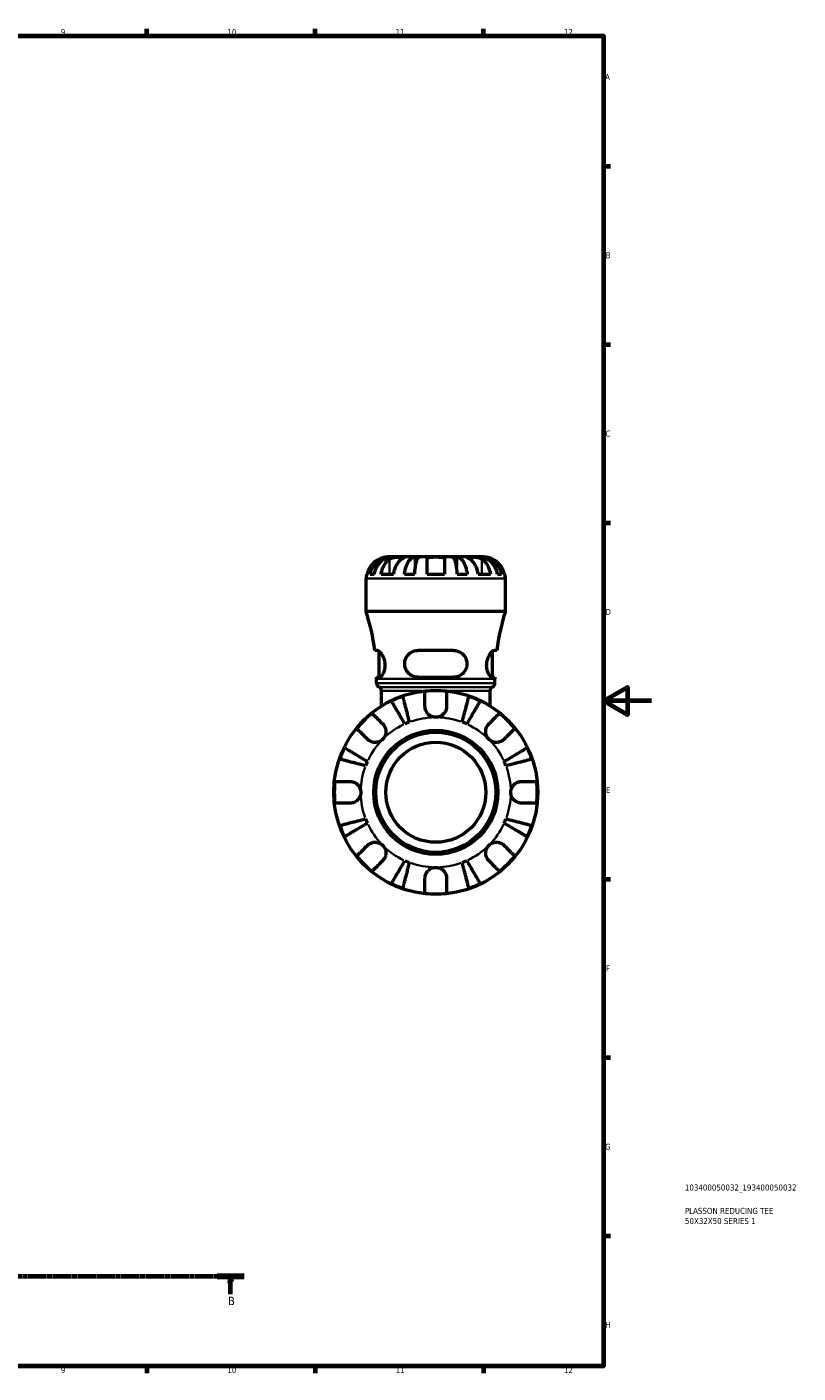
# Model space of a CAD drawing. Header units: millimetres. Extents: x 0 to 902, y 0 to 832.
# Tile 9 of 9: x 581 to 902, y 17 to 578. Entities that reach past the tile are written whole.
import ezdxf

# ---------------------------------------------------------------- set-up
doc = ezdxf.new("R2010")
doc.units = ezdxf.units.MM
doc.linetypes.add('CHAIN', pattern=[0.7087, 0.4724, -0.0591, 0.1181, -0.0591])
for name, color, linetype, lineweight in [('Border (ISO)', 7, 'Continuous', 70), ('Section Line (ISO)', 7, 'CHAIN', 70), ('Title (ISO)', 7, 'Continuous', 50), ('Visible (ISO)', 7, 'Continuous', 50), ('Visible Narrow (ISO)', 7, 'Continuous', 35)]:
    doc.layers.add(name, color=color, linetype=linetype, lineweight=lineweight)
doc.styles.add('Label Text (ISO)', font='tahoma.ttf')
doc.styles.add('Note Text (ISO)', font='tahoma.ttf')

# ---------------------------------------------------------------- blocks, each defined once
blk = doc.blocks.new('Borders Default Border')
at = {"layer": 'Border (ISO)'}
for p, q in [((630.75, 574), (630.75, 576.9)), ((700.83, 574), (700.83, 576.9)), ((770.92, 574), (770.92, 576.9)), ((821, 519.75), (823.9, 519.75)), ((821, 445.5), (823.9, 445.5)), ((821, 371.25), (823.9, 371.25)), ((821, 222.75), (823.9, 222.75)), ((821, 148.5), (823.9, 148.5)), ((821, 74.25), (823.9, 74.25)), ((630.75, 20), (630.75, 17.1)), ((700.83, 20), (700.83, 17.1)), ((770.92, 20), (770.92, 17.1))]:
    blk.add_line(p, q, dxfattribs=at)
at = {"layer": 'Border (ISO)', "flags": 128}
for points in [[(20, 20), (20, 574), (821, 574), (821, 20), (20, 20)], [(841, 297), (821, 297), (831, 302.77), (831, 291.23), (821, 297)]]:
    blk.add_lwpolyline(points, dxfattribs=at)
at = {"layer": 'Border (ISO)', "color": 232, "true_color": 0xca0064, "char_height": 2.5, "attachment_point": 7, "style": 'Note Text (ISO)'}
for s, insert in [('9', (594.88, 574.35)), ('10', (664.29, 574.35)), ('11', (734.37, 574.4)), ('12', (804.46, 574.4)), ('A', (821.59, 555.62)), ('B', (821.89, 481.38)), ('C', (821.73, 407.08)), ('D', (821.73, 332.88)), ('E', (821.94, 258.63)), ('F', (822, 184.38)), ('G', (821.61, 110.08)), ('H', (821.74, 35.88)), ('9', (594.88, 17.05)), ('10', (664.29, 17.05)), ('11', (734.37, 17.1)), ('12', (804.46, 17.1))]:
    blk.add_mtext(s, dxfattribs=dict(at, insert=insert))
blk = doc.blocks.new('Title Blocks ISO')
at = {"layer": 'Title (ISO)', "color": 232, "true_color": 0xca0064, "style": 'Note Text (ISO)'}
for tag, p in [('PART_NUMBER_001', (33.84, 73.13)), ('DESCRIPTION_001', (33.84, 63.4)), ('DESCRIPTION_002', (33.88, 59.18))]:
    blk.add_attdef(tag, p, '', height=2.5, dxfattribs=at)
blk = doc.blocks.new('2dTransSection0')
at = {"layer": 'Section Line (ISO)', "linetype": 'CHAIN'}
blk.add_line((157.6, 57.4), (671.2, 57.4), dxfattribs=at)
at = {"layer": 'Section Line (ISO)', "linetype": 'Continuous', "lineweight": 140}
blk.add_line((660.05, 57.4), (671.2, 57.4), dxfattribs=at)
at = {"layer": 'Section Line (ISO)', "linetype": 'Continuous'}
for p, q in [((665.63, 57.4), (665.13, 54.9)), ((665.63, 54.9), (665.63, 57.4)), ((666.13, 54.9), (665.63, 57.4)), ((665.13, 54.9), (666.13, 54.9)), ((665.63, 49.91), (665.63, 54.9))]:
    blk.add_line(p, q, dxfattribs=at)
at = {"layer": 'Section Line (ISO)', "linetype": 'Continuous', "flags": 128}
blk.add_lwpolyline([(666.13, 54.9), (665.63, 57.4), (665.13, 54.9), (666.13, 54.9)], dxfattribs=at)
at = {"layer": 'Section Line (ISO)'}
blk.add_solid([(666.13, 54.9), (665.63, 57.4), (665.13, 54.9), (666.13, 54.9)], dxfattribs=at)
at = {"layer": 'Section Line (ISO)', "insert": (664.56, 45.4), "char_height": 3.5, "attachment_point": 7, "style": 'Label Text (ISO)'}
blk.add_mtext('B', dxfattribs=at)

msp = doc.modelspace()

# ---------------------------------------------------------------- linework, layer by layer
at = {"layer": 'Visible (ISO)'}
for p, q in [((732.25, 356.969), (731.087, 356.969)), ((732.25, 356.969), (732.25, 356.925)), ((733.015, 356.969), (732.25, 356.969)), ((736.945, 356.969), (733.015, 356.969)), ((742.519, 356.969), (736.945, 356.969)), ((742.519, 356.969), (742.519, 353.151)), ((744.367, 356.969), (742.519, 356.969)), ((751.087, 356.969), (744.367, 356.969)), ((757.807, 356.969), (751.087, 356.969)), ((759.655, 356.969), (757.807, 356.969)), ((765.229, 356.969), (759.655, 356.969)), ((759.655, 356.969), (759.655, 353.151)), ((769.159, 356.969), (765.229, 356.969)), ((769.924, 356.969), (769.159, 356.969)), ((771.087, 356.969), (769.924, 356.969)), ((769.924, 356.969), (769.924, 356.925)), ((722.087, 334.289), (722.087, 347.969)), ((722.269, 349.769), (722.495, 349.769)), ((723.689, 349.769), (725.396, 349.769)), ((728.324, 349.769), (733.415, 349.769)), ((738.031, 349.769), (742.153, 349.769)), ((747.487, 349.769), (754.687, 349.769)), ((760.021, 349.769), (764.143, 349.769)), ((768.759, 349.769), (773.851, 349.769)), ((776.778, 349.769), (778.485, 349.769)), ((779.679, 349.769), (779.905, 349.769)), ((780.087, 334.289), (780.087, 347.969)), ((780.087, 334.289), (722.087, 334.289)), ((726.763, 318.089), (725.674, 318.089)), ((727.437, 306.889), (727.437, 317.78)), ((758.447, 318.089), (743.727, 318.089)), ((774.737, 306.889), (774.737, 317.78)), ((776.501, 318.089), (775.411, 318.089)), ((726.435, 306.889), (727.559, 306.889)), ((726.437, 304.38), (726.437, 306.209)), ((743.727, 306.889), (758.447, 306.889)), ((774.615, 306.889), (775.74, 306.889)), ((775.737, 304.38), (775.737, 306.209)), ((728.467, 294.949), (728.467, 301.269)), ((773.707, 294.949), (773.707, 301.269))]:
    msp.add_line(p, q, dxfattribs=at)
for radius in [42.5, 25.85, 25, 20.833]:
    msp.add_circle((751.087, 258.969), radius, dxfattribs=at)
for centre, radius, start, end in [((731.087, 347.969), 9, 168.46304, 180), ((771.087, 347.969), 9, 0, 11.53696), ((633.631, 306.209), 92.806, 7.35458, 17.6119), ((868.543, 306.209), 92.806, 162.3881, 172.64542), ((633.631, 306.209), 92.806, 0, 0.41982), ((728.137, 304.38), 1.7, 180, 246.23783), ((726.767, 301.269), 1.7, 0, 66.23783), ((775.407, 301.269), 1.7, 113.76217, 180), ((774.037, 304.38), 1.7, 293.76217, 0), ((868.543, 306.209), 92.806, 179.58018, 180), ((751.087, 258.969), 42.273, 109.05437, 115.94563), ((751.087, 258.969), 42.273, 83.88919, 96.11081), ((751.087, 258.969), 42.273, 64.05437, 70.94563), ((751.087, 258.969), 42.273, 128.88919, 141.11081), ((751.087, 258.969), 42.273, 38.88919, 51.11081), ((751.087, 258.969), 31.25, 110.66622, 114.33378), ((751.087, 258.969), 31.25, 65.66622, 69.33378), ((751.087, 258.969), 42.273, 154.05437, 160.94563), ((751.087, 258.969), 42.273, 19.05437, 25.94563), ((751.087, 258.969), 31.25, 155.66622, 159.33378), ((751.087, 258.969), 31.25, 20.66622, 24.33378), ((751.087, 258.969), 42.273, 173.88919, 186.11081), ((751.087, 258.969), 42.273, 353.88919, 6.11081), ((751.087, 258.969), 31.25, 200.66622, 204.33378), ((751.087, 258.969), 31.25, 335.66622, 339.33378), ((751.087, 258.969), 42.273, 199.05437, 205.94563), ((751.087, 258.969), 42.273, 334.05437, 340.94563), ((751.087, 258.969), 42.273, 218.88919, 231.11081), ((751.087, 258.969), 31.25, 245.66622, 249.33378), ((751.087, 258.969), 31.25, 290.66622, 294.33378), ((751.087, 258.969), 42.273, 308.88919, 321.11081), ((751.087, 258.969), 42.273, 244.05437, 250.94563), ((751.087, 258.969), 42.273, 289.05437, 295.94563), ((751.087, 258.969), 42.273, 263.88919, 276.11081)]:
    msp.add_arc(centre, radius, start, end, dxfattribs=at)
for points, knots in [([(727.487, 356.093), (727.099, 355.91), (726.707, 355.69), (725.825, 355.105), (725.352, 354.713), (724.562, 353.926), (724.17, 353.46), (723.494, 352.453), (723.21, 351.914), (722.79, 350.904), (722.613, 350.343), (722.495, 349.769)], [4.42788405, 4.42788405, 4.42788405, 4.42788405, 4.5512464, 4.5512464, 4.71913293, 4.71913293, 4.88586959, 4.88586959, 5.05260626, 5.05260626, 5.21400469, 5.21400469, 5.21400469, 5.21400469]), ([(723.689, 349.769), (723.803, 350.346), (723.975, 350.91), (724.382, 351.923), (724.656, 352.462), (725.308, 353.469), (725.686, 353.937), (726.448, 354.722), (726.901, 355.113), (727.879, 355.786), (728.402, 356.069), (729.399, 356.495), (729.964, 356.677), (731.12, 356.914), (731.71, 356.969), (732.25, 356.969)], [0.1707449, 0.1707449, 0.1707449, 0.1707449, 0.3329556, 0.3329556, 0.4995958, 0.4995958, 0.6662361, 0.6662361, 0.8331576, 0.8331576, 1.000079, 1.000079, 1.1674459, 1.1674459, 1.3348128, 1.3348128, 1.3348128, 1.3348128]), ([(733.015, 356.969), (732.535, 356.969), (732.01, 356.914), (730.981, 356.677), (730.478, 356.495), (729.591, 356.069), (729.125, 355.786), (728.255, 355.113), (727.851, 354.722), (727.174, 353.937), (726.837, 353.469), (726.257, 352.462), (726.013, 351.923), (725.651, 350.91), (725.498, 350.346), (725.396, 349.769)], [4.0094086, 4.0094086, 4.0094086, 4.0094086, 4.1767755, 4.1767755, 4.3441423, 4.3441423, 4.5110638, 4.5110638, 4.6779852, 4.6779852, 4.8446255, 4.8446255, 5.0112658, 5.0112658, 5.1734765, 5.1734765, 5.1734765, 5.1734765]), ([(731.087, 356.969), (731.087, 356.969), (731.054, 356.969), (730.919, 356.967), (730.813, 356.964), (730.463, 356.943), (730.178, 356.916), (729.578, 356.81), (729.293, 356.746), (728.69, 356.574), (728.378, 356.469), (727.871, 356.267), (727.678, 356.183), (727.487, 356.093)], [0, 0, 0, 0, 0.08461469, 0.08461469, 0.17434236, 0.17434236, 0.31088758, 0.31088758, 0.41427183, 0.41427183, 0.51665709, 0.51665709, 0.58005471, 0.58005471, 0.58005471, 0.58005471]), ([(728.324, 349.769), (728.407, 350.343), (728.533, 350.904), (728.83, 351.914), (729.031, 352.453), (729.508, 353.46), (729.785, 353.926), (730.344, 354.713), (730.678, 355.105), (731.302, 355.69), (731.58, 355.91), (731.854, 356.093)], [0.17075309, 0.17075309, 0.17075309, 0.17075309, 0.33215152, 0.33215152, 0.49888818, 0.49888818, 0.66562485, 0.66562485, 0.83351137, 0.83351137, 0.95687373, 0.95687373, 0.95687373, 0.95687373]), ([(731.854, 356.093), (731.942, 356.152), (732.036, 356.208), (732.314, 356.359), (732.509, 356.446), (732.936, 356.602), (733.167, 356.67), (733.747, 356.803), (734.1, 356.857), (734.906, 356.939), (735.352, 356.956), (736.209, 356.971), (736.608, 356.969), (736.945, 356.969)], [-0.58004807, -0.58004807, -0.58004807, -0.58004807, -0.5384523, -0.5384523, -0.46383793, -0.46383793, -0.3862639, -0.3862639, -0.27840269, -0.27840269, -0.14277912, -0.14277912, 0, 0, 0, 0]), ([(736.945, 356.093), (736.671, 355.91), (736.393, 355.69), (735.77, 355.105), (735.436, 354.713), (734.876, 353.926), (734.6, 353.46), (734.122, 352.453), (733.921, 351.914), (733.624, 350.904), (733.498, 350.343), (733.415, 349.769)], [4.42788405, 4.42788405, 4.42788405, 4.42788405, 4.5512464, 4.5512464, 4.71913293, 4.71913293, 4.88586959, 4.88586959, 5.05260626, 5.05260626, 5.21400469, 5.21400469, 5.21400469, 5.21400469]), ([(736.945, 356.969), (737.128, 356.969), (737.291, 356.969), (737.58, 356.967), (737.702, 356.966), (737.924, 356.95), (737.993, 356.932), (738.005, 356.856), (737.955, 356.801), (737.783, 356.663), (737.688, 356.596), (737.461, 356.438), (737.33, 356.35), (737.108, 356.202), (737.028, 356.148), (736.945, 356.093)], [0, 0, 0, 0, 0.07774953, 0.07774953, 0.16081914, 0.16081914, 0.27783798, 0.27783798, 0.3882896, 0.3882896, 0.46542959, 0.46542959, 0.54035429, 0.54035429, 0.57953204, 0.57953204, 0.57953204, 0.57953204]), ([(738.031, 349.769), (738.091, 350.346), (738.181, 350.91), (738.394, 351.923), (738.538, 352.462), (738.88, 353.469), (739.078, 353.937), (739.477, 354.722), (739.715, 355.113), (740.228, 355.786), (740.502, 356.069), (741.025, 356.495), (741.321, 356.677), (741.927, 356.914), (742.236, 356.969), (742.519, 356.969)], [0.1707449, 0.1707449, 0.1707449, 0.1707449, 0.3329556, 0.3329556, 0.4995958, 0.4995958, 0.6662361, 0.6662361, 0.8331576, 0.8331576, 1.000079, 1.000079, 1.1674459, 1.1674459, 1.3348128, 1.3348128, 1.3348128, 1.3348128]), ([(744.367, 356.969), (744.227, 356.969), (744.075, 356.914), (743.776, 356.677), (743.63, 356.495), (743.372, 356.069), (743.236, 355.786), (742.984, 355.113), (742.866, 354.722), (742.669, 353.937), (742.572, 353.469), (742.403, 352.462), (742.332, 351.923), (742.227, 350.91), (742.182, 350.346), (742.153, 349.769)], [4.0094084, 4.0094084, 4.0094084, 4.0094084, 4.1767753, 4.1767753, 4.3441422, 4.3441422, 4.5110636, 4.5110636, 4.6779851, 4.6779851, 4.8446253, 4.8446253, 5.0112656, 5.0112656, 5.1734763, 5.1734763, 5.1734763, 5.1734763]), ([(747.487, 356.093), (747.487, 356.16), (747.496, 356.224), (747.539, 356.374), (747.585, 356.455), (747.722, 356.603), (747.817, 356.669), (748.108, 356.803), (748.326, 356.857), (748.908, 356.939), (749.287, 356.956), (750.141, 356.971), (750.612, 356.969), (751.087, 356.969)], [-0.57647647, -0.57647647, -0.57647647, -0.57647647, -0.52968676, -0.52968676, -0.46054026, -0.46054026, -0.38562403, -0.38562403, -0.27730827, -0.27730827, -0.14258086, -0.14258086, 0, 0, 0, 0]), ([(747.487, 349.769), (747.487, 350.343), (747.487, 350.904), (747.487, 351.914), (747.487, 352.453), (747.487, 353.46), (747.487, 353.926), (747.487, 354.713), (747.487, 355.105), (747.487, 355.69), (747.487, 355.91), (747.487, 356.093)], [0.17075309, 0.17075309, 0.17075309, 0.17075309, 0.33215152, 0.33215152, 0.49888818, 0.49888818, 0.66562485, 0.66562485, 0.83351137, 0.83351137, 0.95687373, 0.95687373, 0.95687373, 0.95687373]), ([(751.087, 356.969), (751.367, 356.969), (751.647, 356.969), (752.215, 356.967), (752.5, 356.964), (753.178, 356.942), (753.541, 356.914), (754.043, 356.807), (754.213, 356.747), (754.444, 356.608), (754.521, 356.539), (754.634, 356.38), (754.668, 356.289), (754.685, 356.158), (754.687, 356.126), (754.687, 356.093)], [-2.49913258, -2.49913258, -2.49913258, -2.49913258, -2.41505436, -2.41505436, -2.32384732, -2.32384732, -2.1841143, -2.1841143, -2.08674766, -2.08674766, -2.01440674, -2.01440674, -1.93994266, -1.93994266, -1.91637503, -1.91637503, -1.91637503, -1.91637503]), ([(754.687, 356.093), (754.687, 355.91), (754.687, 355.69), (754.687, 355.105), (754.687, 354.713), (754.687, 353.926), (754.687, 353.46), (754.687, 352.453), (754.687, 351.914), (754.687, 350.904), (754.687, 350.343), (754.687, 349.769)], [4.42788405, 4.42788405, 4.42788405, 4.42788405, 4.5512464, 4.5512464, 4.71913293, 4.71913293, 4.88586959, 4.88586959, 5.05260626, 5.05260626, 5.21400469, 5.21400469, 5.21400469, 5.21400469]), ([(760.021, 349.769), (759.992, 350.346), (759.947, 350.91), (759.842, 351.923), (759.771, 352.462), (759.603, 353.469), (759.505, 353.937), (759.308, 354.722), (759.19, 355.113), (758.938, 355.786), (758.802, 356.069), (758.545, 356.495), (758.398, 356.677), (758.1, 356.914), (757.947, 356.969), (757.807, 356.969)], [0.1707449, 0.1707449, 0.1707449, 0.1707449, 0.3329556, 0.3329556, 0.4995958, 0.4995958, 0.6662361, 0.6662361, 0.8331576, 0.8331576, 1.000079, 1.000079, 1.1674459, 1.1674459, 1.3348128, 1.3348128, 1.3348128, 1.3348128]), ([(759.655, 356.969), (759.938, 356.969), (760.247, 356.914), (760.853, 356.677), (761.15, 356.495), (761.672, 356.069), (761.947, 355.786), (762.459, 355.113), (762.697, 354.722), (763.096, 353.937), (763.294, 353.469), (763.636, 352.462), (763.78, 351.923), (763.993, 350.91), (764.083, 350.346), (764.143, 349.769)], [4.0094084, 4.0094084, 4.0094084, 4.0094084, 4.1767753, 4.1767753, 4.3441422, 4.3441422, 4.5110636, 4.5110636, 4.6779851, 4.6779851, 4.8446253, 4.8446253, 5.0112656, 5.0112656, 5.1734763, 5.1734763, 5.1734763, 5.1734763]), ([(765.229, 356.093), (765.141, 356.152), (765.056, 356.208), (764.831, 356.359), (764.702, 356.446), (764.477, 356.602), (764.383, 356.67), (764.217, 356.803), (764.169, 356.857), (764.182, 356.939), (764.274, 356.956), (764.626, 356.971), (764.893, 356.969), (765.229, 356.969)], [-0.58004807, -0.58004807, -0.58004807, -0.58004807, -0.5384523, -0.5384523, -0.46383793, -0.46383793, -0.3862639, -0.3862639, -0.27840269, -0.27840269, -0.14277912, -0.14277912, 0, 0, 0, 0]), ([(765.229, 356.969), (765.412, 356.969), (765.615, 356.969), (766.066, 356.967), (766.316, 356.966), (766.944, 356.95), (767.329, 356.932), (768.083, 356.856), (768.444, 356.801), (769.029, 356.663), (769.259, 356.596), (769.684, 356.438), (769.878, 356.35), (770.149, 356.202), (770.237, 356.148), (770.32, 356.093)], [0, 0, 0, 0, 0.07774953, 0.07774953, 0.16081914, 0.16081914, 0.27783798, 0.27783798, 0.3882896, 0.3882896, 0.46542959, 0.46542959, 0.54035429, 0.54035429, 0.57953204, 0.57953204, 0.57953204, 0.57953204]), ([(768.759, 349.769), (768.676, 350.343), (768.55, 350.904), (768.253, 351.914), (768.052, 352.453), (767.575, 353.46), (767.298, 353.926), (766.739, 354.713), (766.405, 355.105), (765.781, 355.69), (765.503, 355.91), (765.229, 356.093)], [0.17075309, 0.17075309, 0.17075309, 0.17075309, 0.33215152, 0.33215152, 0.49888818, 0.49888818, 0.66562485, 0.66562485, 0.83351137, 0.83351137, 0.95687373, 0.95687373, 0.95687373, 0.95687373]), ([(776.778, 349.769), (776.676, 350.346), (776.523, 350.91), (776.161, 351.923), (775.917, 352.462), (775.337, 353.469), (775.001, 353.937), (774.323, 354.722), (773.919, 355.113), (773.049, 355.786), (772.583, 356.069), (771.696, 356.495), (771.193, 356.677), (770.165, 356.914), (769.64, 356.969), (769.159, 356.969)], [0.1707449, 0.1707449, 0.1707449, 0.1707449, 0.3329556, 0.3329556, 0.4995958, 0.4995958, 0.6662361, 0.6662361, 0.8331576, 0.8331576, 1.000079, 1.000079, 1.1674459, 1.1674459, 1.3348128, 1.3348128, 1.3348128, 1.3348128]), ([(769.924, 356.969), (770.464, 356.969), (771.054, 356.914), (772.21, 356.677), (772.775, 356.495), (773.772, 356.069), (774.295, 355.786), (775.273, 355.113), (775.726, 354.722), (776.488, 353.937), (776.866, 353.469), (777.518, 352.462), (777.792, 351.923), (778.199, 350.91), (778.371, 350.346), (778.485, 349.769)], [4.0094084, 4.0094084, 4.0094084, 4.0094084, 4.1767753, 4.1767753, 4.3441422, 4.3441422, 4.5110636, 4.5110636, 4.6779851, 4.6779851, 4.8446253, 4.8446253, 5.0112656, 5.0112656, 5.1734763, 5.1734763, 5.1734763, 5.1734763]), ([(770.32, 356.093), (770.594, 355.91), (770.872, 355.69), (771.496, 355.105), (771.83, 354.713), (772.389, 353.926), (772.666, 353.46), (773.144, 352.453), (773.344, 351.914), (773.641, 350.904), (773.767, 350.343), (773.851, 349.769)], [4.42788748, 4.42788748, 4.42788748, 4.42788748, 4.55124983, 4.55124983, 4.71913636, 4.71913636, 4.88587302, 4.88587302, 5.05260969, 5.05260969, 5.21400811, 5.21400811, 5.21400811, 5.21400811]), ([(774.687, 356.093), (774.544, 356.16), (774.4, 356.224), (774.04, 356.374), (773.826, 356.455), (773.385, 356.603), (773.161, 356.669), (772.635, 356.803), (772.349, 356.857), (771.786, 356.939), (771.537, 356.956), (771.181, 356.971), (771.087, 356.969), (771.087, 356.969)], [-0.57647647, -0.57647647, -0.57647647, -0.57647647, -0.52968676, -0.52968676, -0.46054026, -0.46054026, -0.38562403, -0.38562403, -0.27730827, -0.27730827, -0.14258086, -0.14258086, 0, 0, 0, 0]), ([(779.679, 349.769), (779.561, 350.343), (779.384, 350.904), (778.964, 351.914), (778.68, 352.453), (778.004, 353.46), (777.612, 353.926), (776.822, 354.713), (776.349, 355.105), (775.467, 355.69), (775.075, 355.91), (774.687, 356.093)], [0.17075309, 0.17075309, 0.17075309, 0.17075309, 0.33215152, 0.33215152, 0.49888818, 0.49888818, 0.66562485, 0.66562485, 0.83351137, 0.83351137, 0.95687373, 0.95687373, 0.95687373, 0.95687373]), ([(726.763, 318.089), (726.81, 318.089), (726.86, 318.082), (727.109, 318.02), (727.336, 317.879), (727.916, 317.354), (728.285, 316.898), (728.923, 315.839), (729.2, 315.265), (729.623, 314.034), (729.774, 313.395), (729.912, 312.127), (729.91, 311.526), (729.773, 310.3), (729.625, 309.704), (729.219, 308.594), (728.955, 308.104), (728.396, 307.332), (728.102, 307.066), (727.74, 306.91), (727.647, 306.889), (727.559, 306.889)], [-1.9964447, -1.9964447, -1.9964447, -1.9964447, -1.9471696, -1.9471696, -1.760595, -1.760595, -1.502143, -1.502143, -1.2834311, -1.2834311, -1.0817242, -1.0817242, -0.8991893, -0.8991893, -0.6954698, -0.6954698, -0.4674037, -0.4674037, -0.2249911, -0.2249911, -0.1363243, -0.1363243, -0.1363243, -0.1363243]), ([(743.727, 306.889), (743.648, 306.889), (743.569, 306.89), (742.934, 306.917), (742.388, 307.024), (741.162, 307.454), (740.51, 307.843), (739.43, 308.829), (738.993, 309.409), (738.411, 310.624), (738.237, 311.22), (738.093, 312.459), (738.125, 313.074), (738.403, 314.365), (738.681, 315.01), (739.503, 316.254), (740.089, 316.82), (741.379, 317.623), (742.068, 317.889), (743.105, 318.063), (743.415, 318.089), (743.727, 318.089)], [-1.9757198, -1.9757198, -1.9757198, -1.9757198, -1.9508859, -1.9508859, -1.7752703, -1.7752703, -1.5346056, -1.5346056, -1.3090761, -1.3090761, -1.1208267, -1.1208267, -0.9339096, -0.9339096, -0.7141193, -0.7141193, -0.4515254, -0.4515254, -0.2147081, -0.2147081, -0.1162477, -0.1162477, -0.1162477, -0.1162477]), ([(758.447, 318.089), (758.604, 318.089), (758.76, 318.082), (759.503, 318.02), (760.07, 317.879), (761.331, 317.354), (761.988, 316.898), (762.984, 315.839), (763.359, 315.265), (763.867, 314.034), (764.013, 313.395), (764.068, 312.127), (763.997, 311.526), (763.645, 310.3), (763.349, 309.704), (762.536, 308.594), (762.002, 308.104), (760.758, 307.332), (760.039, 307.066), (759.007, 306.91), (758.728, 306.889), (758.447, 306.889)], [-1.9964447, -1.9964447, -1.9964447, -1.9964447, -1.9471696, -1.9471696, -1.760595, -1.760595, -1.502143, -1.502143, -1.2834311, -1.2834311, -1.0817242, -1.0817242, -0.8991893, -0.8991893, -0.6954698, -0.6954698, -0.4674037, -0.4674037, -0.2249911, -0.2249911, -0.1363243, -0.1363243, -0.1363243, -0.1363243]), ([(774.615, 306.889), (774.591, 306.889), (774.565, 306.89), (774.36, 306.917), (774.162, 307.024), (773.672, 307.454), (773.375, 307.843), (772.855, 308.829), (772.63, 309.409), (772.351, 310.624), (772.279, 311.22), (772.279, 312.459), (772.351, 313.074), (772.639, 314.365), (772.873, 315.01), (773.465, 316.254), (773.837, 316.82), (774.519, 317.623), (774.832, 317.889), (775.213, 318.063), (775.317, 318.089), (775.411, 318.089)], [-1.9757198, -1.9757198, -1.9757198, -1.9757198, -1.9508859, -1.9508859, -1.7752703, -1.7752703, -1.5346056, -1.5346056, -1.3090761, -1.3090761, -1.1208267, -1.1208267, -0.9339096, -0.9339096, -0.7141193, -0.7141193, -0.4515254, -0.4515254, -0.2147081, -0.2147081, -0.1162477, -0.1162477, -0.1162477, -0.1162477]), ([(737.286, 298.925), (737.323, 298.782), (737.379, 298.567), (737.511, 298.059), (737.599, 297.716), (737.81, 296.9), (737.932, 296.427), (738.179, 295.474), (738.326, 294.906), (738.642, 293.683), (738.812, 293.028), (739.135, 291.779), (739.318, 291.071), (739.692, 289.624), (739.883, 288.884), (740.058, 288.208)], [0.2134337, 0.2134337, 0.2134337, 0.2134337, 0.41601, 0.41601, 0.6243485, 0.6243485, 0.832687, 0.832687, 1.0415719, 1.0415719, 1.2504568, 1.2504568, 1.4601279, 1.4601279, 1.6697991, 1.6697991, 1.6697991, 1.6697991]), ([(746.587, 294.719), (746.587, 295.219), (746.587, 295.727), (746.587, 296.843), (746.587, 297.432), (746.587, 298.419), (746.587, 298.908), (746.587, 299.752), (746.587, 300.106), (746.587, 300.631), (746.587, 300.853), (746.587, 301.001)], [5.50227189, 5.50227189, 5.50227189, 5.50227189, 5.66172607, 5.66172607, 5.87111315, 5.87111315, 6.07951382, 6.07951382, 6.28791448, 6.28791448, 6.49007585, 6.49007585, 6.49007585, 6.49007585]), ([(755.587, 301.001), (755.587, 300.853), (755.587, 300.631), (755.587, 300.106), (755.587, 299.752), (755.587, 298.908), (755.587, 298.419), (755.587, 297.432), (755.587, 296.843), (755.587, 295.727), (755.587, 295.219), (755.587, 294.719)], [0.21343841, 0.21343841, 0.21343841, 0.21343841, 0.41559978, 0.41559978, 0.62400044, 0.62400044, 0.8324011, 0.8324011, 1.04178819, 1.04178819, 1.20124236, 1.20124236, 1.20124236, 1.20124236]), ([(762.116, 288.208), (762.291, 288.884), (762.482, 289.624), (762.856, 291.071), (763.04, 291.779), (763.362, 293.028), (763.532, 293.683), (763.848, 294.906), (763.995, 295.474), (764.242, 296.427), (764.364, 296.9), (764.575, 297.716), (764.664, 298.059), (764.795, 298.567), (764.851, 298.782), (764.888, 298.925)], [5.0161165, 5.0161165, 5.0161165, 5.0161165, 5.2257877, 5.2257877, 5.4354588, 5.4354588, 5.6443437, 5.6443437, 5.8532286, 5.8532286, 6.0615671, 6.0615671, 6.2699056, 6.2699056, 6.472482, 6.472482, 6.472482, 6.472482]), ([(724.548, 291.872), (724.652, 291.768), (724.809, 291.611), (725.18, 291.239), (725.431, 290.989), (726.028, 290.392), (726.374, 290.046), (727.071, 289.348), (727.488, 288.932), (728.277, 288.143), (728.636, 287.784), (728.99, 287.43)], [0.21343841, 0.21343841, 0.21343841, 0.21343841, 0.41559978, 0.41559978, 0.62400044, 0.62400044, 0.8324011, 0.8324011, 1.04178819, 1.04178819, 1.20124236, 1.20124236, 1.20124236, 1.20124236]), ([(738.21, 287.442), (737.856, 288.045), (737.468, 288.702), (736.709, 289.991), (736.338, 290.621), (735.684, 291.732), (735.34, 292.315), (734.699, 293.404), (734.401, 293.91), (733.901, 294.758), (733.654, 295.179), (733.226, 295.905), (733.046, 296.21), (732.78, 296.662), (732.667, 296.853), (732.592, 296.981)], [5.0161165, 5.0161165, 5.0161165, 5.0161165, 5.2257877, 5.2257877, 5.4354588, 5.4354588, 5.6443437, 5.6443437, 5.8532286, 5.8532286, 6.0615671, 6.0615671, 6.2699056, 6.2699056, 6.472482, 6.472482, 6.472482, 6.472482]), ([(751.087, 290.219), (750.668, 290.219), (750.252, 290.277), (749.363, 290.531), (748.903, 290.752), (748.113, 291.31), (747.782, 291.631), (747.265, 292.311), (747.07, 292.653), (746.831, 293.238), (746.758, 293.467), (746.655, 293.908), (746.622, 294.119), (746.593, 294.459), (746.587, 294.589), (746.587, 294.719)], [0, 0, 0, 0, 0.1255823, 0.1255823, 0.27758688, 0.27758688, 0.41565829, 0.41565829, 0.53558864, 0.53558864, 0.6106285, 0.6106285, 0.67830711, 0.67830711, 0.7205994, 0.7205994, 0.7205994, 0.7205994]), ([(755.587, 294.719), (755.587, 294.51), (755.573, 294.298), (755.513, 293.876), (755.468, 293.666), (755.33, 293.196), (755.23, 292.939), (754.879, 292.244), (754.578, 291.834), (753.809, 291.092), (753.337, 290.781), (752.271, 290.337), (751.683, 290.219), (751.087, 290.219)], [-0.72877811, -0.72877811, -0.72877811, -0.72877811, -0.65864576, -0.65864576, -0.58948737, -0.58948737, -0.50282865, -0.50282865, -0.34782332, -0.34782332, -0.17870564, -0.17870564, 0, 0, 0, 0]), ([(769.582, 296.981), (769.507, 296.853), (769.394, 296.662), (769.128, 296.21), (768.948, 295.905), (768.521, 295.179), (768.273, 294.758), (767.773, 293.91), (767.475, 293.404), (766.834, 292.315), (766.49, 291.732), (765.836, 290.621), (765.465, 289.991), (764.706, 288.702), (764.318, 288.045), (763.964, 287.442)], [0.2134337, 0.2134337, 0.2134337, 0.2134337, 0.41601, 0.41601, 0.6243485, 0.6243485, 0.832687, 0.832687, 1.0415719, 1.0415719, 1.2504568, 1.2504568, 1.4601279, 1.4601279, 1.6697991, 1.6697991, 1.6697991, 1.6697991]), ([(773.184, 287.43), (773.538, 287.784), (773.897, 288.143), (774.687, 288.932), (775.103, 289.348), (775.8, 290.046), (776.146, 290.392), (776.743, 290.989), (776.994, 291.239), (777.365, 291.611), (777.522, 291.768), (777.627, 291.872)], [5.50227189, 5.50227189, 5.50227189, 5.50227189, 5.66172607, 5.66172607, 5.87111315, 5.87111315, 6.07951382, 6.07951382, 6.28791448, 6.28791448, 6.49007585, 6.49007585, 6.49007585, 6.49007585]), ([(728.99, 287.43), (729.079, 287.341), (729.165, 287.247), (729.433, 286.93), (729.599, 286.69), (729.896, 286.156), (730.021, 285.862), (730.247, 285.115), (730.314, 284.655), (730.3, 283.623), (730.186, 283.062), (729.744, 281.987), (729.411, 281.487), (728.99, 281.066)], [-0.72474413, -0.72474413, -0.72474413, -0.72474413, -0.68292689, -0.68292689, -0.58946764, -0.58946764, -0.49014387, -0.49014387, -0.34933517, -0.34933517, -0.17856496, -0.17856496, 0, 0, 0, 0]), ([(773.184, 281.066), (772.943, 281.307), (772.73, 281.575), (772.356, 282.173), (772.202, 282.504), (771.937, 283.316), (771.862, 283.802), (771.871, 284.753), (771.946, 285.208), (772.185, 285.942), (772.313, 286.227), (772.616, 286.753), (772.788, 286.991), (773.044, 287.285), (773.113, 287.359), (773.184, 287.43)], [0, 0, 0, 0, 0.10230486, 0.10230486, 0.2116531, 0.2116531, 0.35868741, 0.35868741, 0.49861539, 0.49861539, 0.59613895, 0.59613895, 0.69034298, 0.69034298, 0.72355027, 0.72355027, 0.72355027, 0.72355027]), ([(722.626, 281.066), (722.272, 281.42), (721.913, 281.779), (721.124, 282.568), (720.707, 282.985), (720.01, 283.682), (719.664, 284.028), (719.067, 284.625), (718.816, 284.875), (718.445, 285.247), (718.288, 285.404), (718.184, 285.508)], [5.50227189, 5.50227189, 5.50227189, 5.50227189, 5.66172607, 5.66172607, 5.87111315, 5.87111315, 6.07951382, 6.07951382, 6.28791448, 6.28791448, 6.49007585, 6.49007585, 6.49007585, 6.49007585]), ([(728.99, 281.066), (728.749, 280.825), (728.481, 280.612), (727.883, 280.238), (727.551, 280.083), (726.74, 279.818), (726.254, 279.743), (725.303, 279.752), (724.848, 279.828), (724.114, 280.067), (723.828, 280.195), (723.303, 280.498), (723.064, 280.669), (722.771, 280.926), (722.697, 280.995), (722.626, 281.066)], [0, 0, 0, 0, 0.10230486, 0.10230486, 0.2116531, 0.2116531, 0.35868741, 0.35868741, 0.49861539, 0.49861539, 0.59613895, 0.59613895, 0.69034298, 0.69034298, 0.72355027, 0.72355027, 0.72355027, 0.72355027]), ([(779.548, 281.066), (779.459, 280.977), (779.365, 280.89), (779.048, 280.623), (778.808, 280.456), (778.274, 280.16), (777.98, 280.035), (777.233, 279.808), (776.773, 279.742), (775.741, 279.756), (775.18, 279.87), (774.105, 280.312), (773.605, 280.645), (773.184, 281.066)], [-0.72474413, -0.72474413, -0.72474413, -0.72474413, -0.68292689, -0.68292689, -0.58946764, -0.58946764, -0.49014387, -0.49014387, -0.34933517, -0.34933517, -0.17856496, -0.17856496, 0, 0, 0, 0]), ([(783.991, 285.508), (783.886, 285.404), (783.729, 285.247), (783.358, 284.875), (783.107, 284.625), (782.51, 284.028), (782.164, 283.682), (781.467, 282.985), (781.051, 282.568), (780.261, 281.779), (779.902, 281.42), (779.548, 281.066)], [0.21343841, 0.21343841, 0.21343841, 0.21343841, 0.41559978, 0.41559978, 0.62400044, 0.62400044, 0.8324011, 0.8324011, 1.04178819, 1.04178819, 1.20124236, 1.20124236, 1.20124236, 1.20124236]), ([(713.075, 277.464), (713.202, 277.389), (713.394, 277.276), (713.846, 277.01), (714.151, 276.83), (714.877, 276.402), (715.298, 276.154), (716.146, 275.655), (716.652, 275.357), (717.741, 274.716), (718.324, 274.372), (719.435, 273.718), (720.065, 273.346), (721.353, 272.587), (722.011, 272.2), (722.613, 271.845)], [0.2134337, 0.2134337, 0.2134337, 0.2134337, 0.41601, 0.41601, 0.6243485, 0.6243485, 0.832687, 0.832687, 1.0415719, 1.0415719, 1.2504568, 1.2504568, 1.4601279, 1.4601279, 1.6697991, 1.6697991, 1.6697991, 1.6697991]), ([(779.561, 271.845), (780.163, 272.2), (780.821, 272.587), (782.109, 273.346), (782.74, 273.718), (783.851, 274.372), (784.434, 274.716), (785.522, 275.357), (786.028, 275.655), (786.876, 276.154), (787.297, 276.402), (788.023, 276.83), (788.328, 277.01), (788.78, 277.276), (788.972, 277.389), (789.099, 277.464)], [5.0161165, 5.0161165, 5.0161165, 5.0161165, 5.2257877, 5.2257877, 5.4354588, 5.4354588, 5.6443437, 5.6443437, 5.8532286, 5.8532286, 6.0615671, 6.0615671, 6.2699056, 6.2699056, 6.472482, 6.472482, 6.472482, 6.472482]), ([(721.848, 269.998), (721.171, 270.173), (720.432, 270.364), (718.985, 270.738), (718.276, 270.921), (717.028, 271.244), (716.373, 271.414), (715.15, 271.73), (714.581, 271.877), (713.628, 272.123), (713.155, 272.246), (712.34, 272.457), (711.997, 272.545), (711.489, 272.677), (711.273, 272.732), (711.131, 272.769)], [5.0161165, 5.0161165, 5.0161165, 5.0161165, 5.2257877, 5.2257877, 5.4354588, 5.4354588, 5.6443437, 5.6443437, 5.8532286, 5.8532286, 6.0615671, 6.0615671, 6.2699056, 6.2699056, 6.472482, 6.472482, 6.472482, 6.472482]), ([(791.044, 272.769), (790.901, 272.732), (790.685, 272.677), (790.177, 272.545), (789.834, 272.457), (789.019, 272.246), (788.546, 272.123), (787.593, 271.877), (787.025, 271.73), (785.801, 271.414), (785.146, 271.244), (783.898, 270.921), (783.189, 270.738), (781.742, 270.364), (781.003, 270.173), (780.326, 269.998)], [0.2134337, 0.2134337, 0.2134337, 0.2134337, 0.41601, 0.41601, 0.6243485, 0.6243485, 0.832687, 0.832687, 1.0415719, 1.0415719, 1.2504568, 1.2504568, 1.4601279, 1.4601279, 1.6697991, 1.6697991, 1.6697991, 1.6697991]), ([(709.055, 263.469), (709.202, 263.469), (709.424, 263.469), (709.949, 263.469), (710.304, 263.469), (711.148, 263.469), (711.637, 263.469), (712.624, 263.469), (713.212, 263.469), (714.329, 263.469), (714.837, 263.469), (715.337, 263.469)], [0.21343841, 0.21343841, 0.21343841, 0.21343841, 0.41559978, 0.41559978, 0.62400044, 0.62400044, 0.8324011, 0.8324011, 1.04178819, 1.04178819, 1.20124236, 1.20124236, 1.20124236, 1.20124236]), ([(715.337, 263.469), (715.492, 263.469), (715.649, 263.461), (716.069, 263.417), (716.332, 263.366), (716.884, 263.205), (717.168, 263.091), (717.855, 262.728), (718.234, 262.444), (718.958, 261.699), (719.273, 261.223), (719.719, 260.152), (719.837, 259.563), (719.837, 258.969)], [-0.71968867, -0.71968867, -0.71968867, -0.71968867, -0.66913349, -0.66913349, -0.58448293, -0.58448293, -0.49008499, -0.49008499, -0.34765985, -0.34765985, -0.17827673, -0.17827673, 0, 0, 0, 0]), ([(719.837, 258.969), (719.837, 258.568), (719.783, 258.169), (719.561, 257.355), (719.382, 256.948), (718.838, 256.082), (718.439, 255.659), (717.672, 255.103), (717.346, 254.926), (716.747, 254.686), (716.482, 254.608), (715.935, 254.499), (715.656, 254.472), (715.366, 254.469), (715.351, 254.469), (715.337, 254.469)], [-3.12621297, -3.12621297, -3.12621297, -3.12621297, -3.00592131, -3.00592131, -2.87295675, -2.87295675, -2.69789372, -2.69789372, -2.58338701, -2.58338701, -2.49547573, -2.49547573, -2.40310236, -2.40310236, -2.39831682, -2.39831682, -2.39831682, -2.39831682]), ([(782.337, 258.969), (782.337, 259.37), (782.391, 259.769), (782.613, 260.583), (782.792, 260.99), (783.336, 261.855), (783.735, 262.279), (784.503, 262.834), (784.828, 263.012), (785.427, 263.251), (785.692, 263.329), (786.239, 263.438), (786.519, 263.466), (786.809, 263.469), (786.823, 263.469), (786.837, 263.469)], [-3.12621297, -3.12621297, -3.12621297, -3.12621297, -3.00592131, -3.00592131, -2.87295675, -2.87295675, -2.69789372, -2.69789372, -2.58338701, -2.58338701, -2.49547573, -2.49547573, -2.40310236, -2.40310236, -2.39831682, -2.39831682, -2.39831682, -2.39831682]), ([(786.837, 254.469), (786.682, 254.469), (786.526, 254.477), (786.105, 254.521), (785.842, 254.572), (785.29, 254.732), (785.006, 254.847), (784.319, 255.21), (783.94, 255.493), (783.216, 256.238), (782.902, 256.714), (782.455, 257.786), (782.337, 258.374), (782.337, 258.969)], [-0.71968867, -0.71968867, -0.71968867, -0.71968867, -0.66913349, -0.66913349, -0.58448293, -0.58448293, -0.49008499, -0.49008499, -0.34765985, -0.34765985, -0.17827673, -0.17827673, 0, 0, 0, 0]), ([(786.837, 263.469), (787.337, 263.469), (787.846, 263.469), (788.962, 263.469), (789.551, 263.469), (790.537, 263.469), (791.026, 263.469), (791.87, 263.469), (792.225, 263.469), (792.75, 263.469), (792.972, 263.469), (793.12, 263.469)], [5.50227189, 5.50227189, 5.50227189, 5.50227189, 5.66172607, 5.66172607, 5.87111315, 5.87111315, 6.07951382, 6.07951382, 6.28791448, 6.28791448, 6.49007585, 6.49007585, 6.49007585, 6.49007585]), ([(715.337, 254.469), (714.837, 254.469), (714.329, 254.469), (713.212, 254.469), (712.624, 254.469), (711.637, 254.469), (711.148, 254.469), (710.304, 254.469), (709.949, 254.469), (709.424, 254.469), (709.202, 254.469), (709.055, 254.469)], [5.50227189, 5.50227189, 5.50227189, 5.50227189, 5.66172607, 5.66172607, 5.87111315, 5.87111315, 6.07951382, 6.07951382, 6.28791448, 6.28791448, 6.49007585, 6.49007585, 6.49007585, 6.49007585]), ([(793.12, 254.469), (792.972, 254.469), (792.75, 254.469), (792.225, 254.469), (791.87, 254.469), (791.026, 254.469), (790.537, 254.469), (789.551, 254.469), (788.962, 254.469), (787.846, 254.469), (787.337, 254.469), (786.837, 254.469)], [0.21343841, 0.21343841, 0.21343841, 0.21343841, 0.41559978, 0.41559978, 0.62400044, 0.62400044, 0.8324011, 0.8324011, 1.04178819, 1.04178819, 1.20124236, 1.20124236, 1.20124236, 1.20124236]), ([(711.131, 245.168), (711.273, 245.205), (711.489, 245.261), (711.997, 245.392), (712.34, 245.481), (713.155, 245.692), (713.628, 245.814), (714.581, 246.061), (715.15, 246.208), (716.373, 246.524), (717.028, 246.693), (718.276, 247.016), (718.985, 247.199), (720.432, 247.574), (721.171, 247.765), (721.848, 247.94)], [0.2134337, 0.2134337, 0.2134337, 0.2134337, 0.41601, 0.41601, 0.6243485, 0.6243485, 0.832687, 0.832687, 1.0415719, 1.0415719, 1.2504568, 1.2504568, 1.4601279, 1.4601279, 1.6697991, 1.6697991, 1.6697991, 1.6697991]), ([(780.326, 247.94), (781.003, 247.765), (781.742, 247.574), (783.189, 247.199), (783.898, 247.016), (785.146, 246.693), (785.801, 246.524), (787.025, 246.208), (787.593, 246.061), (788.546, 245.814), (789.019, 245.692), (789.834, 245.481), (790.177, 245.392), (790.685, 245.261), (790.901, 245.205), (791.044, 245.168)], [5.0161165, 5.0161165, 5.0161165, 5.0161165, 5.2257877, 5.2257877, 5.4354588, 5.4354588, 5.6443437, 5.6443437, 5.8532286, 5.8532286, 6.0615671, 6.0615671, 6.2699056, 6.2699056, 6.472482, 6.472482, 6.472482, 6.472482]), ([(722.613, 246.092), (722.011, 245.737), (721.353, 245.35), (720.065, 244.591), (719.435, 244.22), (718.324, 243.565), (717.741, 243.222), (716.652, 242.581), (716.146, 242.283), (715.298, 241.783), (714.877, 241.535), (714.151, 241.108), (713.846, 240.928), (713.394, 240.661), (713.202, 240.549), (713.075, 240.474)], [5.0161165, 5.0161165, 5.0161165, 5.0161165, 5.2257877, 5.2257877, 5.4354588, 5.4354588, 5.6443437, 5.6443437, 5.8532286, 5.8532286, 6.0615671, 6.0615671, 6.2699056, 6.2699056, 6.472482, 6.472482, 6.472482, 6.472482]), ([(789.099, 240.474), (788.972, 240.549), (788.78, 240.661), (788.328, 240.928), (788.023, 241.108), (787.297, 241.535), (786.876, 241.783), (786.028, 242.283), (785.522, 242.581), (784.434, 243.222), (783.851, 243.565), (782.74, 244.22), (782.109, 244.591), (780.821, 245.35), (780.163, 245.737), (779.561, 246.092)], [0.2134337, 0.2134337, 0.2134337, 0.2134337, 0.41601, 0.41601, 0.6243485, 0.6243485, 0.832687, 0.832687, 1.0415719, 1.0415719, 1.2504568, 1.2504568, 1.4601279, 1.4601279, 1.6697991, 1.6697991, 1.6697991, 1.6697991]), ([(718.184, 232.429), (718.288, 232.534), (718.445, 232.691), (718.816, 233.062), (719.067, 233.313), (719.664, 233.909), (720.01, 234.255), (720.707, 234.953), (721.124, 235.369), (721.913, 236.158), (722.272, 236.518), (722.626, 236.872)], [0.21343841, 0.21343841, 0.21343841, 0.21343841, 0.41559978, 0.41559978, 0.62400044, 0.62400044, 0.8324011, 0.8324011, 1.04178819, 1.04178819, 1.20124236, 1.20124236, 1.20124236, 1.20124236]), ([(722.626, 236.872), (722.715, 236.961), (722.809, 237.047), (723.126, 237.315), (723.366, 237.481), (723.9, 237.777), (724.194, 237.903), (724.941, 238.129), (725.401, 238.195), (726.433, 238.182), (726.994, 238.068), (728.069, 237.625), (728.569, 237.292), (728.99, 236.872)], [-0.72474413, -0.72474413, -0.72474413, -0.72474413, -0.68292689, -0.68292689, -0.58946764, -0.58946764, -0.49014387, -0.49014387, -0.34933517, -0.34933517, -0.17856496, -0.17856496, 0, 0, 0, 0]), ([(728.99, 236.872), (729.231, 236.63), (729.444, 236.363), (729.818, 235.764), (729.972, 235.433), (730.238, 234.621), (730.312, 234.135), (730.304, 233.184), (730.228, 232.729), (729.989, 231.996), (729.861, 231.71), (729.558, 231.184), (729.387, 230.946), (729.13, 230.652), (729.061, 230.579), (728.99, 230.508)], [0, 0, 0, 0, 0.10230486, 0.10230486, 0.2116531, 0.2116531, 0.35868741, 0.35868741, 0.49861539, 0.49861539, 0.59613895, 0.59613895, 0.69034298, 0.69034298, 0.72355027, 0.72355027, 0.72355027, 0.72355027]), ([(773.184, 230.508), (773.095, 230.597), (773.009, 230.691), (772.741, 231.008), (772.575, 231.248), (772.279, 231.782), (772.153, 232.075), (771.927, 232.823), (771.86, 233.283), (771.874, 234.315), (771.988, 234.875), (772.43, 235.951), (772.763, 236.451), (773.184, 236.872)], [-0.72474413, -0.72474413, -0.72474413, -0.72474413, -0.68292689, -0.68292689, -0.58946764, -0.58946764, -0.49014387, -0.49014387, -0.34933517, -0.34933517, -0.17856496, -0.17856496, 0, 0, 0, 0]), ([(773.184, 236.872), (773.425, 237.113), (773.693, 237.326), (774.291, 237.699), (774.623, 237.854), (775.434, 238.119), (775.92, 238.194), (776.871, 238.185), (777.326, 238.109), (778.06, 237.871), (778.346, 237.743), (778.871, 237.44), (779.11, 237.268), (779.403, 237.012), (779.477, 236.943), (779.548, 236.872)], [0, 0, 0, 0, 0.10230486, 0.10230486, 0.2116531, 0.2116531, 0.35868741, 0.35868741, 0.49861539, 0.49861539, 0.59613895, 0.59613895, 0.69034298, 0.69034298, 0.72355027, 0.72355027, 0.72355027, 0.72355027]), ([(779.548, 236.872), (779.902, 236.518), (780.261, 236.158), (781.051, 235.369), (781.467, 234.953), (782.164, 234.255), (782.51, 233.909), (783.107, 233.313), (783.358, 233.062), (783.729, 232.691), (783.886, 232.534), (783.991, 232.429)], [5.50227189, 5.50227189, 5.50227189, 5.50227189, 5.66172607, 5.66172607, 5.87111315, 5.87111315, 6.07951382, 6.07951382, 6.28791448, 6.28791448, 6.49007585, 6.49007585, 6.49007585, 6.49007585]), ([(728.99, 230.508), (728.636, 230.154), (728.277, 229.794), (727.488, 229.005), (727.071, 228.589), (726.374, 227.891), (726.028, 227.545), (725.431, 226.949), (725.18, 226.698), (724.809, 226.327), (724.652, 226.17), (724.548, 226.065)], [5.50227189, 5.50227189, 5.50227189, 5.50227189, 5.66172607, 5.66172607, 5.87111315, 5.87111315, 6.07951382, 6.07951382, 6.28791448, 6.28791448, 6.49007585, 6.49007585, 6.49007585, 6.49007585]), ([(732.592, 220.957), (732.667, 221.084), (732.78, 221.275), (733.046, 221.728), (733.226, 222.033), (733.654, 222.759), (733.901, 223.18), (734.401, 224.028), (734.699, 224.534), (735.34, 225.622), (735.684, 226.205), (736.338, 227.316), (736.709, 227.947), (737.468, 229.235), (737.856, 229.893), (738.21, 230.495)], [0.2134337, 0.2134337, 0.2134337, 0.2134337, 0.41601, 0.41601, 0.6243485, 0.6243485, 0.832687, 0.832687, 1.0415719, 1.0415719, 1.2504568, 1.2504568, 1.4601279, 1.4601279, 1.6697991, 1.6697991, 1.6697991, 1.6697991]), ([(763.964, 230.495), (764.318, 229.893), (764.706, 229.235), (765.465, 227.947), (765.836, 227.316), (766.49, 226.205), (766.834, 225.622), (767.475, 224.534), (767.773, 224.028), (768.273, 223.18), (768.521, 222.759), (768.948, 222.033), (769.128, 221.728), (769.394, 221.275), (769.507, 221.084), (769.582, 220.957)], [5.0161165, 5.0161165, 5.0161165, 5.0161165, 5.2257877, 5.2257877, 5.4354588, 5.4354588, 5.6443437, 5.6443437, 5.8532286, 5.8532286, 6.0615671, 6.0615671, 6.2699056, 6.2699056, 6.472482, 6.472482, 6.472482, 6.472482]), ([(777.627, 226.065), (777.522, 226.17), (777.365, 226.327), (776.994, 226.698), (776.743, 226.949), (776.146, 227.545), (775.8, 227.891), (775.103, 228.589), (774.687, 229.005), (773.897, 229.794), (773.538, 230.154), (773.184, 230.508)], [0.21343841, 0.21343841, 0.21343841, 0.21343841, 0.41559978, 0.41559978, 0.62400044, 0.62400044, 0.8324011, 0.8324011, 1.04178819, 1.04178819, 1.20124236, 1.20124236, 1.20124236, 1.20124236]), ([(740.058, 229.73), (739.883, 229.053), (739.692, 228.314), (739.318, 226.866), (739.135, 226.158), (738.812, 224.91), (738.642, 224.254), (738.326, 223.031), (738.179, 222.463), (737.932, 221.51), (737.81, 221.037), (737.599, 220.221), (737.511, 219.878), (737.379, 219.37), (737.323, 219.155), (737.286, 219.012)], [5.0161165, 5.0161165, 5.0161165, 5.0161165, 5.2257877, 5.2257877, 5.4354588, 5.4354588, 5.6443437, 5.6443437, 5.8532286, 5.8532286, 6.0615671, 6.0615671, 6.2699056, 6.2699056, 6.472482, 6.472482, 6.472482, 6.472482]), ([(746.587, 223.219), (746.587, 223.374), (746.595, 223.53), (746.639, 223.95), (746.69, 224.214), (746.85, 224.765), (746.965, 225.05), (747.328, 225.737), (747.611, 226.116), (748.357, 226.84), (748.833, 227.154), (749.904, 227.601), (750.493, 227.719), (751.087, 227.719)], [-0.71968867, -0.71968867, -0.71968867, -0.71968867, -0.66913349, -0.66913349, -0.58448293, -0.58448293, -0.49008499, -0.49008499, -0.34765985, -0.34765985, -0.17827673, -0.17827673, 0, 0, 0, 0]), ([(751.087, 227.719), (751.488, 227.719), (751.887, 227.665), (752.701, 227.443), (753.108, 227.263), (753.973, 226.72), (754.397, 226.321), (754.952, 225.553), (755.13, 225.228), (755.37, 224.629), (755.447, 224.364), (755.556, 223.817), (755.584, 223.537), (755.587, 223.247), (755.587, 223.233), (755.587, 223.219)], [-3.12621297, -3.12621297, -3.12621297, -3.12621297, -3.00592131, -3.00592131, -2.87295675, -2.87295675, -2.69789372, -2.69789372, -2.58338701, -2.58338701, -2.49547573, -2.49547573, -2.40310236, -2.40310236, -2.39831682, -2.39831682, -2.39831682, -2.39831682]), ([(764.888, 219.012), (764.851, 219.155), (764.795, 219.37), (764.664, 219.878), (764.575, 220.221), (764.364, 221.037), (764.242, 221.51), (763.995, 222.463), (763.848, 223.031), (763.532, 224.254), (763.362, 224.91), (763.04, 226.158), (762.856, 226.866), (762.482, 228.314), (762.291, 229.053), (762.116, 229.73)], [0.2134337, 0.2134337, 0.2134337, 0.2134337, 0.41601, 0.41601, 0.6243485, 0.6243485, 0.832687, 0.832687, 1.0415719, 1.0415719, 1.2504568, 1.2504568, 1.4601279, 1.4601279, 1.6697991, 1.6697991, 1.6697991, 1.6697991]), ([(746.587, 216.936), (746.587, 217.084), (746.587, 217.306), (746.587, 217.831), (746.587, 218.186), (746.587, 219.03), (746.587, 219.519), (746.587, 220.505), (746.587, 221.094), (746.587, 222.21), (746.587, 222.718), (746.587, 223.219)], [0.21343841, 0.21343841, 0.21343841, 0.21343841, 0.41559978, 0.41559978, 0.62400044, 0.62400044, 0.8324011, 0.8324011, 1.04178819, 1.04178819, 1.20124236, 1.20124236, 1.20124236, 1.20124236]), ([(755.587, 223.219), (755.587, 222.718), (755.587, 222.21), (755.587, 221.094), (755.587, 220.505), (755.587, 219.519), (755.587, 219.03), (755.587, 218.186), (755.587, 217.831), (755.587, 217.306), (755.587, 217.084), (755.587, 216.936)], [5.50227189, 5.50227189, 5.50227189, 5.50227189, 5.66172607, 5.66172607, 5.87111315, 5.87111315, 6.07951382, 6.07951382, 6.28791448, 6.28791448, 6.49007585, 6.49007585, 6.49007585, 6.49007585])]:
    msp.add_open_spline(points, degree=3, knots=knots, dxfattribs=at)
at = {"layer": 'Visible Narrow (ISO)'}
for p, q in [((731.854, 355.777), (731.854, 350.085)), ((770.32, 355.777), (770.32, 350.085)), ((779.73, 347.969), (722.444, 347.969)), ((775.434, 306.209), (726.741, 306.209)), ((726.741, 304.38), (775.434, 304.38)), ((774.431, 302.825), (727.743, 302.825)), ((745.437, 301.269), (728.521, 301.269)), ((773.653, 301.269), (756.737, 301.269))]:
    msp.add_line(p, q, dxfattribs=at)
for start, end in [(115.36709, 133.96669), (91.03331, 109.63291), (70.36709, 88.96669), (46.03331, 64.63291), (136.03331, 154.63291), (25.36709, 43.96669), (160.36709, 178.96669), (1.03331, 19.63291), (181.03331, 199.63291), (340.36709, 358.96669), (205.36709, 223.96669), (316.03331, 334.63291), (226.03331, 244.63291), (295.36709, 313.96669), (250.36709, 268.96669), (271.03331, 289.63291)]:
    msp.add_arc((751.087, 258.969), 31.25, start, end, dxfattribs=at)

# ---------------------------------------------------------------- block references
msp.add_blockref('Borders Default Border', (0, 0))
msp.add_blockref('Title Blocks ISO', (821, 20)).add_auto_attribs({'PART_NUMBER_001': '103400050032_193400050032', 'DESCRIPTION_001': 'PLASSON REDUCING TEE', 'DESCRIPTION_002': '50X32X50 SERIES 1'})
at = {"layer": 'Section Line (ISO)'}
msp.add_blockref('2dTransSection0', (0, 0), dxfattribs=at)

doc.saveas('drawing.dxf')
